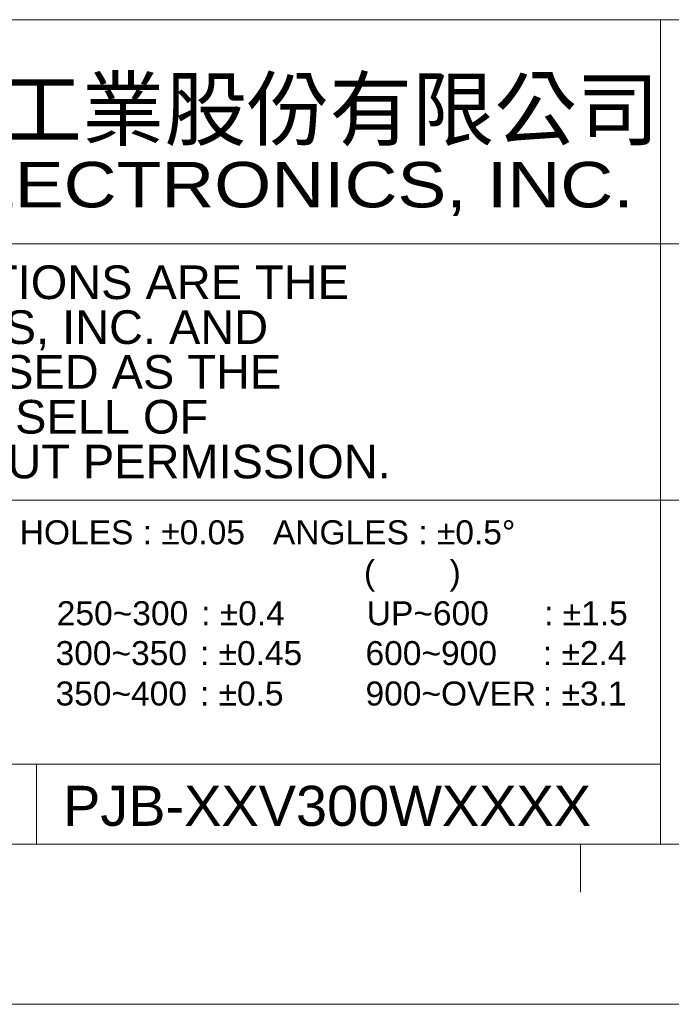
# Model space of a CAD drawing. Header units: millimetres. Extents: x 0 to 2584, y 0 to 2729.
# Tile 12 of 33: x 1469 to 1548, y 0 to 119. Entities that reach past the tile are written whole.
import ezdxf
from ezdxf.enums import TextEntityAlignment as Align

# ---------------------------------------------------------------- set-up
doc = ezdxf.new("R2010")
doc.units = ezdxf.units.MM
doc.header["$LTSCALE"] = 6
doc.layers.get('0').update_dxf_attribs({"linetype": 'CONTINUOUS'})
for name, color, linetype in [('2', 2, 'CONTINUOUS'), ('3', 3, 'CONTINUOUS'), ('DIM', 2, 'CONTINUOUS'), ('PAPER', 7, 'CONTINUOUS')]:
    doc.layers.add(name, color=color, linetype=linetype)
doc.styles.add('ARIAL', font='arial.ttf')
doc.styles.add('微軟正黑體', font='txt')

# ---------------------------------------------------------------- blocks, each defined once
blk = doc.blocks.new('s')
at = {"layer": '3', "lineweight": 0}
blk.add_line((2121.31, 28.96), (2304.72, 28.96), dxfattribs=at)
at = {"layer": 'PAPER', "color": 3, "lineweight": 0}
for p, q in [((2121.31, 118.73), (2304.72, 118.73)), ((2488.12, 118.73), (2304.72, 118.73)), ((2304.72, 118.73), (2304.72, 19.31)), ((2121.31, 91.7), (2304.72, 91.7)), ((2488.12, 91.7), (2304.72, 91.7)), ((2304.72, 60.81), (2121.31, 60.81)), ((2488.12, 60.81), (2304.72, 60.81)), ((2229.42, 28.96), (2229.42, 19.31)), ((2488.12, 19.31), (1715.88, 19.31))]:
    blk.add_line(p, q, dxfattribs=at)
at = {"layer": 'PAPER', "color": 2, "lineweight": 0}
blk.add_line((2295.06, 19.31), (2295.06, 13.51), dxfattribs=at)
at = {"layer": 'PAPER', "color": 4, "lineweight": 0}
blk.add_line((1696.57, 0), (2507.43, 0), dxfattribs=at)
at = {"lineweight": 0, "style": 'ARIAL'}
for tag, height, p in [('TITLE', 8.69, (2412.52, 69.28)), ('PJZ-34V150WBHG', 7.72, (2412.52, 37.56))]:
    blk.add_attdef(tag, text='', height=height, dxfattribs=at).set_placement(p, align=Align.CENTER)
for tag, p, height in [('V', (2172.78, 49.93), 3.86), ('00', (2470.42, 29.5), 7.72), ('2_____2', (2363.13, 22.51), 4.83), ('ADP-XX', (2232.63, 21.52), 4.83), ("XX/XX'XX", (2432.39, 21.5), 4.83), ('mm', (2184.78, 22.12), 4.83), ('--', (2148.11, 21.74), 4.83)]:
    blk.add_attdef(tag, p, '', height=height, dxfattribs=at)
at = {"layer": '2', "lineweight": 0, "style": '微軟正黑體'}
blk.add_text('台達電子工業股份有限公司', height=7.2977, dxfattribs=at).set_placement((2185.13, 104.3))
at = {"layer": 'PAPER', "color": 2, "lineweight": 0, "style": 'ARIAL', "width": 1.154139}
blk.add_text('DELTA ELECTRONICS, INC.', height=5.483, dxfattribs=at).set_placement((2185.04, 96.1), (2301.46, 96.1), align=Align.FIT)
at = {"layer": 'PAPER', "color": 2, "lineweight": 0, "style": 'ARIAL'}
for s, p in [('THESE DRAWINGS AND SPECIFICATIONS ARE THE', (2127.1, 87.07)), ('PROPERTY OF DELTA ELECTRONICS, INC. AND', (2127.1, 81.66)), ('SHALL NOT BE REPRODUCED OR USED AS THE', (2127.1, 76.26)), ('BASIS FOR THE MANUFACTURE OR SELL OF', (2127.1, 70.85)), ('APPARATUSES OR DEVICES WITHOUT PERMISSION.', (2127.1, 65.45))]:
    blk.add_text(s, height=4.0543, dxfattribs=at).set_placement(p, align=Align.MIDDLE_LEFT)
for s, height, p in [('HOLES : %%P0.05   ANGLES : %%P0.5%%D', 2.8959, (2227.4, 55.47)), ('(        )', 2.896, (2268.93, 50.65)), (': %%P0.4', 2.896, (2249.29, 45.71)), (': %%P1.5', 2.896, (2290.67, 45.71)), ('250~300', 2.896, (2231.87, 45.71)), ('UP~600', 2.896, (2269.27, 45.71)), (': %%P0.45', 2.896, (2249.14, 40.9)), (': %%P2.4', 2.896, (2290.52, 40.9)), ('300~350', 2.896, (2231.72, 40.9)), ('600~900', 2.896, (2269.12, 40.9)), (': %%P0.5', 2.896, (2249.14, 36.03)), (': %%P3.1', 2.896, (2290.52, 36.03)), ('350~400', 2.896, (2231.72, 36.03)), ('900~OVER', 2.896, (2269.12, 36.03))]:
    blk.add_text(s, height=height, dxfattribs=at).set_placement(p)

msp = doc.modelspace()

# ---------------------------------------------------------------- block references
at = {"layer": 'DIM', "lineweight": 0}
ref = msp.add_blockref('s', (-758.31, 0), dxfattribs=at)
ref.add_attrib('ADP-XX', 'PJB-XXV300WXXXX', (1474.32, 21.52), dxfattribs={"layer": '0', "lineweight": 0, "height": 4.8265, "style": 'ARIAL'})

doc.saveas('drawing.dxf')
